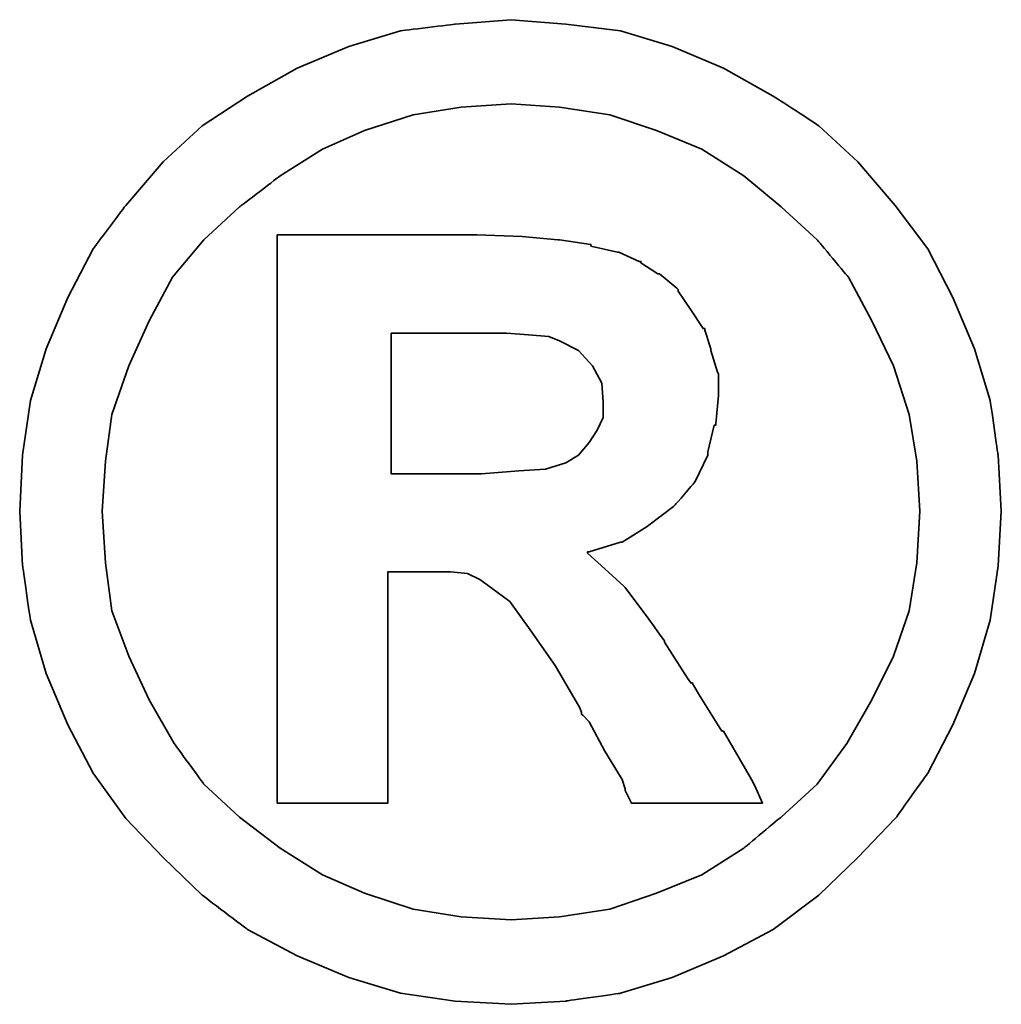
# Model space of a CAD drawing. Header units: millimetres. Extents: x 725 to 1032, y 320 to 423.
# Tile 51 of 55: x 959.299 to 959.946, y 352.188 to 352.837. Entities that reach past the tile are written whole.
import ezdxf

# ---------------------------------------------------------------- set-up
doc = ezdxf.new("R2010")
doc.units = ezdxf.units.MM
doc.header["$LTSCALE"] = 0.15
doc.layers.add('DIM', color=4, linetype='CONTINUOUS')
doc.layers.add('layer 1', color=7, linetype='CONTINUOUS')

# ---------------------------------------------------------------- blocks, each defined once
blk = doc.blocks.new('TBI MOTION logo(完整正式版)')
at = {"layer": 'layer 1', "color": 22, "lineweight": 35}
for points, knots in [([(81.20634, 4.98624), (81.20634, 4.98624), (81.18649, 5.32862), (81.18649, 5.32862), (81.18649, 5.32862), (81.18649, 5.32862), (81.13886, 5.66206), (81.13886, 5.66206), (81.13886, 5.66206), (81.13886, 5.66206), (81.04359, 5.97764), (81.04359, 5.97764), (81.04359, 5.97764), (81.04359, 5.97764), (80.91061, 6.29124), (80.91061, 6.29124), (80.91061, 6.29124), (80.91061, 6.29124), (80.75778, 6.58697), (80.75778, 6.58697), (80.75778, 6.58697), (80.75778, 6.58697), (80.5593, 6.85294), (80.5593, 6.85294), (80.5593, 6.85294), (80.5593, 6.85294), (80.33105, 7.1189), (80.33105, 7.1189), (80.33105, 7.1189), (80.33105, 7.1189), (80.09287, 7.33921), (80.09287, 7.33921), (80.09287, 7.33921), (80.09287, 7.33921), (79.815, 7.51982), (79.815, 7.51982), (79.815, 7.51982), (79.815, 7.51982), (79.51133, 7.69051), (79.51133, 7.69051), (79.51133, 7.69051), (79.51133, 7.69051), (79.19773, 7.8235), (79.19773, 7.8235), (79.19773, 7.8235), (79.19773, 7.8235), (78.88215, 7.91877), (78.88215, 7.91877), (78.88215, 7.91877), (78.88215, 7.91877), (78.54871, 7.95846), (78.54871, 7.95846), (78.54871, 7.95846), (78.54871, 7.95846), (78.21526, 7.98625), (78.21526, 7.98625), (78.21526, 7.98625), (78.21526, 7.98625), (77.87388, 7.95846), (77.87388, 7.95846), (77.87388, 7.95846), (77.87388, 7.95846), (77.54044, 7.91877), (77.54044, 7.91877), (77.54044, 7.91877), (77.54044, 7.91877), (77.22485, 7.8235), (77.22485, 7.8235), (77.22485, 7.8235), (77.22485, 7.8235), (76.91027, 7.69051), (76.91027, 7.69051), (76.91027, 7.69051), (76.91027, 7.69051), (76.6056, 7.51982), (76.6056, 7.51982), (76.6056, 7.51982), (76.6056, 7.51982), (76.32972, 7.33921), (76.32972, 7.33921), (76.32972, 7.33921), (76.32972, 7.33921), (76.09154, 7.1189), (76.09154, 7.1189), (76.09154, 7.1189), (76.09154, 7.1189), (75.86329, 6.85294), (75.86329, 6.85294), (75.86329, 6.85294), (75.86329, 6.85294), (75.66382, 6.58697), (75.66382, 6.58697), (75.66382, 6.58697), (75.66382, 6.58697), (75.51099, 6.29124), (75.51099, 6.29124), (75.51099, 6.29124), (75.51099, 6.29124), (75.37702, 5.97764), (75.37702, 5.97764), (75.37702, 5.97764), (75.37702, 5.97764), (75.28175, 5.66206), (75.28175, 5.66206), (75.28175, 5.66206), (75.28175, 5.66206), (75.23411, 5.32862), (75.23411, 5.32862), (75.23411, 5.32862), (75.23411, 5.32862), (75.21625, 4.98624), (75.21625, 4.98624), (75.21625, 4.98624), (75.21625, 4.98624), (75.23411, 4.6528), (75.23411, 4.6528), (75.23411, 4.6528), (75.23411, 4.6528), (75.28175, 4.32035), (75.28175, 4.32035), (75.28175, 4.32035), (75.28175, 4.32035), (75.37702, 3.99583), (75.37702, 3.99583), (75.37702, 3.99583), (75.37702, 3.99583), (75.51099, 3.68224), (75.51099, 3.68224), (75.51099, 3.68224), (75.51099, 3.68224), (75.66382, 3.38749), (75.66382, 3.38749), (75.66382, 3.38749), (75.66382, 3.38749), (75.86329, 3.10963), (75.86329, 3.10963), (75.86329, 3.10963), (75.86329, 3.10963), (76.09154, 2.87145), (76.09154, 2.87145), (76.09154, 2.87145), (76.09154, 2.87145), (76.32972, 2.6432), (76.32972, 2.6432), (76.32972, 2.6432), (76.32972, 2.6432), (76.6056, 2.43381), (76.6056, 2.43381), (76.6056, 2.43381), (76.6056, 2.43381), (76.91027, 2.27205), (76.91027, 2.27205), (76.91027, 2.27205), (76.91027, 2.27205), (77.22485, 2.13906), (77.22485, 2.13906), (77.22485, 2.13906), (77.22485, 2.13906), (77.54044, 2.0438), (77.54044, 2.0438), (77.54044, 2.0438), (77.54044, 2.0438), (77.87388, 1.99616), (77.87388, 1.99616), (77.87388, 1.99616), (77.87388, 1.99616), (78.21526, 1.97631), (78.21526, 1.97631), (78.21526, 1.97631), (78.21526, 1.97631), (78.54871, 1.99616), (78.54871, 1.99616), (78.54871, 1.99616), (78.54871, 1.99616), (78.88215, 2.0438), (78.88215, 2.0438), (78.88215, 2.0438), (78.88215, 2.0438), (79.19773, 2.13906), (79.19773, 2.13906), (79.19773, 2.13906), (79.19773, 2.13906), (79.51133, 2.27205), (79.51133, 2.27205), (79.51133, 2.27205), (79.51133, 2.27205), (79.815, 2.43381), (79.815, 2.43381), (79.815, 2.43381), (79.815, 2.43381), (80.09287, 2.6432), (80.09287, 2.6432), (80.09287, 2.6432), (80.09287, 2.6432), (80.33105, 2.87145), (80.33105, 2.87145), (80.33105, 2.87145), (80.33105, 2.87145), (80.5593, 3.10963), (80.5593, 3.10963), (80.5593, 3.10963), (80.5593, 3.10963), (80.75778, 3.38749), (80.75778, 3.38749), (80.75778, 3.38749), (80.75778, 3.38749), (80.91061, 3.68224), (80.91061, 3.68224), (80.91061, 3.68224), (80.91061, 3.68224), (81.04359, 3.99583), (81.04359, 3.99583), (81.04359, 3.99583), (81.04359, 3.99583), (81.13886, 4.32035), (81.13886, 4.32035), (81.13886, 4.32035), (81.13886, 4.32035), (81.18649, 4.6528), (81.18649, 4.6528), (81.18649, 4.6528), (81.18649, 4.6528), (81.20634, 4.98624), (81.20634, 4.98624)], [0, 0, 0, 0, 0.0178571, 0.0178571, 0.0178571, 0.0178572, 0.0357143, 0.0357143, 0.0357143, 0.0357143, 0.0535714, 0.0535714, 0.0535714, 0.0535714, 0.0714286, 0.0714286, 0.0714286, 0.0714286, 0.0892857, 0.0892857, 0.0892857, 0.0892857, 0.1071429, 0.1071429, 0.1071429, 0.1071429, 0.125, 0.125, 0.125, 0.125, 0.1428571, 0.1428571, 0.1428571, 0.1428572, 0.1607143, 0.1607143, 0.1607143, 0.1607143, 0.1785714, 0.1785714, 0.1785714, 0.1785714, 0.1964286, 0.1964286, 0.1964286, 0.1964286, 0.2142857, 0.2142857, 0.2142857, 0.2142857, 0.2321429, 0.2321429, 0.2321429, 0.2321429, 0.25, 0.25, 0.25, 0.25, 0.2678571, 0.2678571, 0.2678571, 0.2678572, 0.2857143, 0.2857143, 0.2857143, 0.2857143, 0.3035714, 0.3035714, 0.3035714, 0.3035714, 0.3214286, 0.3214286, 0.3214286, 0.3214286, 0.3392857, 0.3392857, 0.3392857, 0.3392857, 0.3571429, 0.3571429, 0.3571429, 0.3571429, 0.375, 0.375, 0.375, 0.375, 0.3928571, 0.3928571, 0.3928571, 0.3928572, 0.4107143, 0.4107143, 0.4107143, 0.4107143, 0.4285714, 0.4285714, 0.4285714, 0.4285714, 0.4464286, 0.4464286, 0.4464286, 0.4464286, 0.4642857, 0.4642857, 0.4642857, 0.4642857, 0.4821429, 0.4821429, 0.4821429, 0.4821429, 0.5, 0.5, 0.5, 0.5, 0.5178571, 0.5178571, 0.5178571, 0.5178572, 0.5357143, 0.5357143, 0.5357143, 0.5357143, 0.5535714, 0.5535714, 0.5535714, 0.5535714, 0.5714286, 0.5714286, 0.5714286, 0.5714286, 0.5892857, 0.5892857, 0.5892857, 0.5892857, 0.6071429, 0.6071429, 0.6071429, 0.6071429, 0.625, 0.625, 0.625, 0.625, 0.6428571, 0.6428571, 0.6428571, 0.6428572, 0.6607143, 0.6607143, 0.6607143, 0.6607143, 0.6785714, 0.6785714, 0.6785714, 0.6785714, 0.6964286, 0.6964286, 0.6964286, 0.6964286, 0.7142857, 0.7142857, 0.7142857, 0.7142857, 0.7321429, 0.7321429, 0.7321429, 0.7321429, 0.75, 0.75, 0.75, 0.75, 0.7678571, 0.7678571, 0.7678571, 0.7678572, 0.7857143, 0.7857143, 0.7857143, 0.7857143, 0.8035714, 0.8035714, 0.8035714, 0.8035714, 0.8214286, 0.8214286, 0.8214286, 0.8214286, 0.8392857, 0.8392857, 0.8392857, 0.8392857, 0.8571429, 0.8571429, 0.8571429, 0.8571429, 0.875, 0.875, 0.875, 0.875, 0.8928571, 0.8928571, 0.8928571, 0.8928572, 0.9107143, 0.9107143, 0.9107143, 0.9107143, 0.9285714, 0.9285714, 0.9285714, 0.9285714, 0.9464286, 0.9464286, 0.9464286, 0.9464286, 0.9642857, 0.9642857, 0.9642857, 0.9642857, 0.9821429, 0.9821429, 0.9821429, 0.9821429, 1, 1, 1, 1]), ([(80.71014, 4.98624), (80.71014, 4.98624), (80.69129, 5.29091), (80.69129, 5.29091), (80.69129, 5.29091), (80.69129, 5.29091), (80.64464, 5.57672), (80.64464, 5.57672), (80.64464, 5.57672), (80.64464, 5.57672), (80.54937, 5.87245), (80.54937, 5.87245), (80.54937, 5.87245), (80.54937, 5.87245), (80.41639, 6.14833), (80.41639, 6.14833), (80.41639, 6.14833), (80.41639, 6.14833), (80.27349, 6.41429), (80.27349, 6.41429), (80.27349, 6.41429), (80.27349, 6.41429), (80.08295, 6.64255), (80.08295, 6.64255), (80.08295, 6.64255), (80.08295, 6.64255), (79.86264, 6.84301), (79.86264, 6.84301), (79.86264, 6.84301), (79.86264, 6.84301), (79.63439, 7.03355), (79.63439, 7.03355), (79.63439, 7.03355), (79.63439, 7.03355), (79.37835, 7.1963), (79.37835, 7.1963), (79.37835, 7.1963), (79.37835, 7.1963), (79.10246, 7.30944), (79.10246, 7.30944), (79.10246, 7.30944), (79.10246, 7.30944), (78.81665, 7.40471), (78.81665, 7.40471), (78.81665, 7.40471), (78.81665, 7.40471), (78.511, 7.45234), (78.511, 7.45234), (78.511, 7.45234), (78.511, 7.45234), (78.21526, 7.47219), (78.21526, 7.47219), (78.21526, 7.47219), (78.21526, 7.47219), (77.9106, 7.45234), (77.9106, 7.45234), (77.9106, 7.45234), (77.9106, 7.45234), (77.61685, 7.40471), (77.61685, 7.40471), (77.61685, 7.40471), (77.61685, 7.40471), (77.32012, 7.30944), (77.32012, 7.30944), (77.32012, 7.30944), (77.32012, 7.30944), (77.06309, 7.1963), (77.06309, 7.1963), (77.06309, 7.1963), (77.06309, 7.1963), (76.80606, 7.03355), (76.80606, 7.03355), (76.80606, 7.03355), (76.80606, 7.03355), (76.55797, 6.84301), (76.55797, 6.84301), (76.55797, 6.84301), (76.55797, 6.84301), (76.34063, 6.64255), (76.34063, 6.64255), (76.34063, 6.64255), (76.34063, 6.64255), (76.1491, 6.41429), (76.1491, 6.41429), (76.1491, 6.41429), (76.1491, 6.41429), (76.0062, 6.14833), (76.0062, 6.14833), (76.0062, 6.14833), (76.0062, 6.14833), (75.88314, 5.87245), (75.88314, 5.87245), (75.88314, 5.87245), (75.88314, 5.87245), (75.77794, 5.57672), (75.77794, 5.57672), (75.77794, 5.57672), (75.77794, 5.57672), (75.73924, 5.29091), (75.73924, 5.29091), (75.73924, 5.29091), (75.73924, 5.29091), (75.72039, 4.98624), (75.72039, 4.98624), (75.72039, 4.98624), (75.72039, 4.98624), (75.73924, 4.67165), (75.73924, 4.67165), (75.73924, 4.67165), (75.73924, 4.67165), (75.77794, 4.37791), (75.77794, 4.37791), (75.77794, 4.37791), (75.77794, 4.37791), (75.88314, 4.10102), (75.88314, 4.10102), (75.88314, 4.10102), (75.88314, 4.10102), (76.0062, 3.83407), (76.0062, 3.83407), (76.0062, 3.83407), (76.0062, 3.83407), (76.15902, 3.56811), (76.15902, 3.56811), (76.15902, 3.56811), (76.15902, 3.56811), (76.34063, 3.32001), (76.34063, 3.32001), (76.34063, 3.32001), (76.34063, 3.32001), (76.55797, 3.11955), (76.55797, 3.11955), (76.55797, 3.11955), (76.55797, 3.11955), (76.80606, 2.92901), (76.80606, 2.92901), (76.80606, 2.92901), (76.80606, 2.92901), (77.06309, 2.76725), (77.06309, 2.76725), (77.06309, 2.76725), (77.06309, 2.76725), (77.32012, 2.65412), (77.32012, 2.65412), (77.32012, 2.65412), (77.32012, 2.65412), (77.61685, 2.55786), (77.61685, 2.55786), (77.61685, 2.55786), (77.61685, 2.55786), (77.9106, 2.51022), (77.9106, 2.51022), (77.9106, 2.51022), (77.9106, 2.51022), (78.21526, 2.49137), (78.21526, 2.49137), (78.21526, 2.49137), (78.21526, 2.49137), (78.511, 2.51022), (78.511, 2.51022), (78.511, 2.51022), (78.511, 2.51022), (78.81665, 2.55786), (78.81665, 2.55786), (78.81665, 2.55786), (78.81665, 2.55786), (79.10246, 2.65412), (79.10246, 2.65412), (79.10246, 2.65412), (79.10246, 2.65412), (79.37835, 2.76725), (79.37835, 2.76725), (79.37835, 2.76725), (79.37835, 2.76725), (79.63439, 2.92901), (79.63439, 2.92901), (79.63439, 2.92901), (79.63439, 2.92901), (79.86264, 3.11955), (79.86264, 3.11955), (79.86264, 3.11955), (79.86264, 3.11955), (80.08295, 3.32001), (80.08295, 3.32001), (80.08295, 3.32001), (80.08295, 3.32001), (80.26356, 3.56811), (80.26356, 3.56811), (80.26356, 3.56811), (80.26356, 3.56811), (80.41639, 3.83407), (80.41639, 3.83407), (80.41639, 3.83407), (80.41639, 3.83407), (80.54937, 4.10102), (80.54937, 4.10102), (80.54937, 4.10102), (80.54937, 4.10102), (80.64464, 4.37791), (80.64464, 4.37791), (80.64464, 4.37791), (80.64464, 4.37791), (80.69129, 4.67165), (80.69129, 4.67165), (80.69129, 4.67165), (80.69129, 4.67165), (80.71014, 4.98624), (80.71014, 4.98624)], [0, 0, 0, 0, 0.0192308, 0.0192308, 0.0192308, 0.0192308, 0.0384615, 0.0384615, 0.0384615, 0.0384615, 0.0576923, 0.0576923, 0.0576923, 0.0576923, 0.0769231, 0.0769231, 0.0769231, 0.0769231, 0.0961538, 0.0961538, 0.0961538, 0.0961539, 0.1153846, 0.1153846, 0.1153846, 0.1153846, 0.1346154, 0.1346154, 0.1346154, 0.1346154, 0.1538462, 0.1538462, 0.1538462, 0.1538462, 0.1730769, 0.1730769, 0.1730769, 0.1730769, 0.1923077, 0.1923077, 0.1923077, 0.1923077, 0.2115385, 0.2115385, 0.2115385, 0.2115385, 0.2307692, 0.2307692, 0.2307692, 0.2307692, 0.25, 0.25, 0.25, 0.25, 0.2692308, 0.2692308, 0.2692308, 0.2692308, 0.2884615, 0.2884615, 0.2884615, 0.2884615, 0.3076923, 0.3076923, 0.3076923, 0.3076923, 0.3269231, 0.3269231, 0.3269231, 0.3269231, 0.3461538, 0.3461538, 0.3461538, 0.3461539, 0.3653846, 0.3653846, 0.3653846, 0.3653846, 0.3846154, 0.3846154, 0.3846154, 0.3846154, 0.4038462, 0.4038462, 0.4038462, 0.4038462, 0.4230769, 0.4230769, 0.4230769, 0.4230769, 0.4423077, 0.4423077, 0.4423077, 0.4423077, 0.4615385, 0.4615385, 0.4615385, 0.4615385, 0.4807692, 0.4807692, 0.4807692, 0.4807692, 0.5, 0.5, 0.5, 0.5, 0.5192308, 0.5192308, 0.5192308, 0.5192308, 0.5384615, 0.5384615, 0.5384615, 0.5384615, 0.5576923, 0.5576923, 0.5576923, 0.5576923, 0.5769231, 0.5769231, 0.5769231, 0.5769231, 0.5961538, 0.5961538, 0.5961538, 0.5961539, 0.6153846, 0.6153846, 0.6153846, 0.6153846, 0.6346154, 0.6346154, 0.6346154, 0.6346154, 0.6538462, 0.6538462, 0.6538462, 0.6538462, 0.6730769, 0.6730769, 0.6730769, 0.6730769, 0.6923077, 0.6923077, 0.6923077, 0.6923077, 0.7115385, 0.7115385, 0.7115385, 0.7115385, 0.7307692, 0.7307692, 0.7307692, 0.7307692, 0.75, 0.75, 0.75, 0.75, 0.7692308, 0.7692308, 0.7692308, 0.7692308, 0.7884615, 0.7884615, 0.7884615, 0.7884615, 0.8076923, 0.8076923, 0.8076923, 0.8076923, 0.8269231, 0.8269231, 0.8269231, 0.8269231, 0.8461538, 0.8461538, 0.8461538, 0.8461539, 0.8653846, 0.8653846, 0.8653846, 0.8653846, 0.8846154, 0.8846154, 0.8846154, 0.8846154, 0.9038462, 0.9038462, 0.9038462, 0.9038462, 0.9230769, 0.9230769, 0.9230769, 0.9230769, 0.9423077, 0.9423077, 0.9423077, 0.9423077, 0.9615385, 0.9615385, 0.9615385, 0.9615385, 0.9807692, 0.9807692, 0.9807692, 0.9807692, 1, 1, 1, 1]), ([(76.78721, 3.2823), (76.78721, 3.2823), (76.78721, 3.32001), (76.78721, 3.32001), (76.78721, 3.32001), (76.78721, 3.32001), (76.78721, 3.42422), (76.78721, 3.42422), (76.78721, 3.42422), (76.78721, 3.42422), (76.78721, 3.59689), (76.78721, 3.59689), (76.78721, 3.59689), (76.78721, 3.59689), (76.78721, 3.80529), (76.78721, 3.80529), (76.78721, 3.80529), (76.78721, 3.80529), (76.78721, 4.0524), (76.78721, 4.0524), (76.78721, 4.0524), (76.78721, 4.0524), (76.78721, 4.32035), (76.78721, 4.32035), (76.78721, 4.32035), (76.78721, 4.32035), (76.78721, 4.92868), (76.78721, 4.92868), (76.78721, 4.92868), (76.78721, 4.92868), (76.78721, 5.53801), (76.78721, 5.53801), (76.78721, 5.53801), (76.78721, 5.53801), (76.78721, 5.82482), (76.78721, 5.82482), (76.78721, 5.82482), (76.78721, 5.82482), (76.78721, 6.07291), (76.78721, 6.07291), (76.78721, 6.07291), (76.78721, 6.07291), (76.78721, 6.30017), (76.78721, 6.30017), (76.78721, 6.30017), (76.78721, 6.30017), (76.78721, 6.45399), (76.78721, 6.45399), (76.78721, 6.45399), (76.78721, 6.45399), (76.78721, 6.5572), (76.78721, 6.5572), (76.78721, 6.5572), (76.78721, 6.5572), (76.78721, 6.59689), (76.78721, 6.59689), (76.78721, 6.59689), (76.78721, 6.59689), (76.78721, 6.67232), (76.78721, 6.67232), (76.78721, 6.67232), (76.78721, 6.67232), (76.8537, 6.67232), (76.8537, 6.67232), (76.8537, 6.67232), (76.8537, 6.67232), (76.87355, 6.67232), (76.87355, 6.67232), (76.87355, 6.67232), (76.87355, 6.67232), (76.91027, 6.67232), (76.91027, 6.67232), (76.91027, 6.67232), (76.91027, 6.67232), (77.04424, 6.67232), (77.04424, 6.67232), (77.04424, 6.67232), (77.04424, 6.67232), (77.22485, 6.67232), (77.22485, 6.67232), (77.22485, 6.67232), (77.22485, 6.67232), (77.43524, 6.67232), (77.43524, 6.67232), (77.43524, 6.67232), (77.43524, 6.67232), (77.65357, 6.67232), (77.65357, 6.67232), (77.65357, 6.67232), (77.65357, 6.67232), (77.82625, 6.67232), (77.82625, 6.67232), (77.82625, 6.67232), (77.82625, 6.67232), (77.94037, 6.67232), (77.94037, 6.67232), (77.94037, 6.67232), (77.94037, 6.67232), (77.97709, 6.67232), (77.97709, 6.67232), (77.97709, 6.67232), (77.97709, 6.67232), (77.99694, 6.67232), (77.99694, 6.67232), (77.99694, 6.67232), (77.99694, 6.67232), (78.00686, 6.67232), (78.00686, 6.67232), (78.00686, 6.67232), (78.00686, 6.67232), (78.28275, 6.6624), (78.28275, 6.6624), (78.28275, 6.6624), (78.28275, 6.6624), (78.50107, 6.64255), (78.50107, 6.64255), (78.50107, 6.64255), (78.50107, 6.64255), (78.511, 6.64255), (78.511, 6.64255), (78.511, 6.64255), (78.511, 6.64255), (78.70154, 6.61476), (78.70154, 6.61476), (78.70154, 6.61476), (78.70154, 6.61476), (78.70154, 6.60483), (78.70154, 6.60483), (78.70154, 6.60483), (78.70154, 6.60483), (78.86429, 6.56713), (78.86429, 6.56713), (78.86429, 6.56713), (78.86429, 6.56713), (78.87223, 6.56713), (78.87223, 6.56713), (78.87223, 6.56713), (78.87223, 6.56713), (78.99727, 6.51056), (78.99727, 6.51056), (78.99727, 6.51056), (78.99727, 6.51056), (79.00719, 6.51056), (79.00719, 6.51056), (79.00719, 6.51056), (79.00719, 6.51056), (79.00719, 6.50162), (79.00719, 6.50162), (79.00719, 6.50162), (79.00719, 6.50162), (79.1104, 6.43415), (79.1104, 6.43415), (79.1104, 6.43415), (79.1104, 6.43415), (79.12132, 6.43415), (79.12132, 6.43415), (79.12132, 6.43415), (79.12132, 6.43415), (79.22552, 6.34781), (79.22552, 6.34781), (79.22552, 6.34781), (79.22552, 6.34781), (79.23544, 6.33888), (79.23544, 6.33888), (79.23544, 6.33888), (79.23544, 6.33888), (79.23544, 6.32895), (79.23544, 6.32895), (79.23544, 6.32895), (79.23544, 6.32895), (79.31087, 6.21483), (79.31087, 6.21483), (79.31087, 6.21483), (79.31087, 6.21483), (79.38629, 6.1007), (79.38629, 6.1007), (79.38629, 6.1007), (79.38629, 6.1007), (79.3972, 6.1007), (79.3972, 6.1007), (79.3972, 6.1007), (79.3972, 6.1007), (79.3972, 6.09078), (79.3972, 6.09078), (79.3972, 6.09078), (79.3972, 6.09078), (79.43392, 5.97764), (79.43392, 5.97764), (79.43392, 5.97764), (79.43392, 5.97764), (79.43392, 5.96772), (79.43392, 5.96772), (79.43392, 5.96772), (79.43392, 5.96772), (79.47362, 5.83474), (79.47362, 5.83474), (79.47362, 5.83474), (79.47362, 5.83474), (79.48156, 5.82482), (79.48156, 5.82482), (79.48156, 5.82482), (79.48156, 5.82482), (79.48156, 5.69977), (79.48156, 5.69977), (79.48156, 5.69977), (79.48156, 5.69977), (79.48156, 5.69183), (79.48156, 5.69183), (79.48156, 5.69183), (79.48156, 5.69183), (79.4637, 5.51915), (79.4637, 5.51915), (79.4637, 5.51915), (79.4637, 5.51915), (79.4637, 5.51122), (79.4637, 5.51122), (79.4637, 5.51122), (79.4637, 5.51122), (79.45377, 5.51122), (79.45377, 5.51122), (79.45377, 5.51122), (79.45377, 5.51122), (79.41507, 5.34847), (79.41507, 5.34847), (79.41507, 5.34847), (79.41507, 5.34847), (79.41507, 5.33854), (79.41507, 5.33854), (79.41507, 5.33854), (79.41507, 5.33854), (79.41507, 5.32862), (79.41507, 5.32862), (79.41507, 5.32862), (79.41507, 5.32862), (79.33865, 5.16785), (79.33865, 5.16785), (79.33865, 5.16785), (79.33865, 5.16785), (79.33071, 5.15693), (79.33071, 5.15693), (79.33071, 5.15693), (79.33071, 5.15693), (79.2156, 5.02495), (79.2156, 5.02495), (79.2156, 5.02495), (79.2156, 5.02495), (79.20567, 5.01502), (79.20567, 5.01502), (79.20567, 5.01502), (79.20567, 5.01502), (79.05483, 4.89991), (79.05483, 4.89991), (79.05483, 4.89991), (79.05483, 4.89991), (79.04491, 4.89197), (79.04491, 4.89197), (79.04491, 4.89197), (79.04491, 4.89197), (78.89208, 4.7967), (78.89208, 4.7967), (78.89208, 4.7967), (78.89208, 4.7967), (78.88215, 4.7967), (78.88215, 4.7967), (78.88215, 4.7967), (78.88215, 4.7967), (78.69161, 4.73913), (78.69161, 4.73913), (78.69161, 4.73913), (78.69161, 4.73913), (78.68169, 4.73913), (78.68169, 4.73913), (78.68169, 4.73913), (78.68169, 4.73913), (78.68169, 4.72921), (78.68169, 4.72921), (78.68169, 4.72921), (78.68169, 4.72921), (78.78688, 4.63394), (78.78688, 4.63394), (78.78688, 4.63394), (78.78688, 4.63394), (78.902, 4.52875), (78.902, 4.52875), (78.902, 4.52875), (78.902, 4.52875), (78.91093, 4.52081), (78.91093, 4.52081), (78.91093, 4.52081), (78.91093, 4.52081), (79.02506, 4.36798), (79.02506, 4.36798), (79.02506, 4.36798), (79.02506, 4.36798), (79.1501, 4.1953), (79.1501, 4.1953), (79.1501, 4.1953), (79.1501, 4.1953), (79.1501, 4.18736), (79.1501, 4.18736), (79.1501, 4.18736), (79.1501, 4.18736), (79.29201, 3.96705), (79.29201, 3.96705), (79.29201, 3.96705), (79.29201, 3.96705), (79.31087, 3.93828), (79.31087, 3.93828), (79.31087, 3.93828), (79.31087, 3.93828), (79.32079, 3.93828), (79.32079, 3.93828), (79.32079, 3.93828), (79.32079, 3.93828), (79.3585, 3.87178), (79.3585, 3.87178), (79.3585, 3.87178), (79.3585, 3.87178), (79.50141, 3.64353), (79.50141, 3.64353), (79.50141, 3.64353), (79.50141, 3.64353), (79.51133, 3.64353), (79.51133, 3.64353), (79.51133, 3.64353), (79.51133, 3.64353), (79.64431, 3.41528), (79.64431, 3.41528), (79.64431, 3.41528), (79.64431, 3.41528), (79.68202, 3.3478), (79.68202, 3.3478), (79.68202, 3.3478), (79.68202, 3.3478), (79.70187, 3.31009), (79.70187, 3.31009), (79.70187, 3.31009), (79.70187, 3.31009), (79.7495, 3.2049), (79.7495, 3.2049), (79.7495, 3.2049), (79.7495, 3.2049), (79.64431, 3.2049), (79.64431, 3.2049), (79.64431, 3.2049), (79.64431, 3.2049), (79.62546, 3.2049), (79.62546, 3.2049), (79.62546, 3.2049), (79.62546, 3.2049), (79.53912, 3.2049), (79.53912, 3.2049), (79.53912, 3.2049), (79.53912, 3.2049), (79.31087, 3.2049), (79.31087, 3.2049), (79.31087, 3.2049), (79.31087, 3.2049), (79.08262, 3.2049), (79.08262, 3.2049), (79.08262, 3.2049), (79.08262, 3.2049), (79.00719, 3.2049), (79.00719, 3.2049), (79.00719, 3.2049), (79.00719, 3.2049), (78.98735, 3.2049), (78.98735, 3.2049), (78.98735, 3.2049), (78.98735, 3.2049), (78.94964, 3.2049), (78.94964, 3.2049), (78.94964, 3.2049), (78.94964, 3.2049), (78.92979, 3.24459), (78.92979, 3.24459), (78.92979, 3.24459), (78.92979, 3.24459), (78.91093, 3.2823), (78.91093, 3.2823), (78.91093, 3.2823), (78.91093, 3.2823), (78.91093, 3.29223), (78.91093, 3.29223), (78.91093, 3.29223), (78.91093, 3.29223), (78.89208, 3.3478), (78.89208, 3.3478), (78.89208, 3.3478), (78.89208, 3.3478), (78.78688, 3.52048), (78.78688, 3.52048), (78.78688, 3.52048), (78.78688, 3.52048), (78.69161, 3.7001), (78.69161, 3.7001), (78.69161, 3.7001), (78.69161, 3.7001), (78.6539, 3.7388), (78.6539, 3.7388), (78.6539, 3.7388), (78.6539, 3.7388), (78.64398, 3.74873), (78.64398, 3.74873), (78.64398, 3.74873), (78.64398, 3.74873), (78.64398, 3.75766), (78.64398, 3.75766), (78.64398, 3.75766), (78.64398, 3.75766), (78.63405, 3.78644), (78.63405, 3.78644), (78.63405, 3.78644), (78.63405, 3.78644), (78.48321, 4.04347), (78.48321, 4.04347), (78.48321, 4.04347), (78.48321, 4.04347), (78.33038, 4.2618), (78.33038, 4.2618), (78.33038, 4.2618), (78.33038, 4.2618), (78.20732, 4.43447), (78.20732, 4.43447), (78.20732, 4.43447), (78.20732, 4.43447), (78.09221, 4.52081), (78.09221, 4.52081), (78.09221, 4.52081), (78.09221, 4.52081), (78.02472, 4.56845), (78.02472, 4.56845), (78.02472, 4.56845), (78.02472, 4.56845), (77.9493, 4.60616), (77.9493, 4.60616), (77.9493, 4.60616), (77.9493, 4.60616), (77.8451, 4.61608), (77.8451, 4.61608), (77.8451, 4.61608), (77.8451, 4.61608), (77.71113, 4.61608), (77.71113, 4.61608), (77.71113, 4.61608), (77.71113, 4.61608), (77.69128, 4.61608), (77.69128, 4.61608), (77.69128, 4.61608), (77.69128, 4.61608), (77.67342, 4.61608), (77.67342, 4.61608), (77.67342, 4.61608), (77.67342, 4.61608), (77.5583, 4.61608), (77.5583, 4.61608), (77.5583, 4.61608), (77.5583, 4.61608), (77.46303, 4.61608), (77.46303, 4.61608), (77.46303, 4.61608), (77.46303, 4.61608), (77.46303, 4.54761), (77.46303, 4.54761), (77.46303, 4.54761), (77.46303, 4.54761), (77.46303, 4.47318), (77.46303, 4.47318), (77.46303, 4.47318), (77.46303, 4.47318), (77.46303, 4.24294), (77.46303, 4.24294), (77.46303, 4.24294), (77.46303, 4.24294), (77.46303, 3.99583), (77.46303, 3.99583), (77.46303, 3.99583), (77.46303, 3.99583), (77.46303, 3.72888), (77.46303, 3.72888), (77.46303, 3.72888), (77.46303, 3.72888), (77.46303, 3.51055), (77.46303, 3.51055), (77.46303, 3.51055), (77.46303, 3.51055), (77.46303, 3.42422), (77.46303, 3.42422), (77.46303, 3.42422), (77.46303, 3.42422), (77.46303, 3.35773), (77.46303, 3.35773), (77.46303, 3.35773), (77.46303, 3.35773), (77.46303, 3.30017), (77.46303, 3.30017), (77.46303, 3.30017), (77.46303, 3.30017), (77.46303, 3.2823), (77.46303, 3.2823), (77.46303, 3.2823), (77.46303, 3.2823), (77.46303, 3.2049), (77.46303, 3.2049), (77.46303, 3.2049), (77.46303, 3.2049), (77.39753, 3.2049), (77.39753, 3.2049), (77.39753, 3.2049), (77.39753, 3.2049), (77.37768, 3.2049), (77.37768, 3.2049), (77.37768, 3.2049), (77.37768, 3.2049), (77.32012, 3.2049), (77.32012, 3.2049), (77.32012, 3.2049), (77.32012, 3.2049), (77.12165, 3.2049), (77.12165, 3.2049), (77.12165, 3.2049), (77.12165, 3.2049), (76.94897, 3.2049), (76.94897, 3.2049), (76.94897, 3.2049), (76.94897, 3.2049), (76.8924, 3.2049), (76.8924, 3.2049), (76.8924, 3.2049), (76.8924, 3.2049), (76.8537, 3.2049), (76.8537, 3.2049), (76.8537, 3.2049), (76.8537, 3.2049), (76.78721, 3.2049), (76.78721, 3.2049), (76.78721, 3.2049), (76.78721, 3.2049), (76.78721, 3.2823), (76.78721, 3.2823)], [0, 0, 0, 0, 0.0074074, 0.0074074, 0.0074074, 0.0074074, 0.0148148, 0.0148148, 0.0148148, 0.0148148, 0.0222222, 0.0222222, 0.0222222, 0.0222222, 0.0296296, 0.0296296, 0.0296296, 0.0296296, 0.037037, 0.037037, 0.037037, 0.037037, 0.0444444, 0.0444444, 0.0444444, 0.0444445, 0.0518519, 0.0518519, 0.0518519, 0.0518519, 0.0592593, 0.0592593, 0.0592593, 0.0592593, 0.0666667, 0.0666667, 0.0666667, 0.0666667, 0.0740741, 0.0740741, 0.0740741, 0.0740741, 0.0814815, 0.0814815, 0.0814815, 0.0814815, 0.0888889, 0.0888889, 0.0888889, 0.0888889, 0.0962963, 0.0962963, 0.0962963, 0.0962963, 0.1037037, 0.1037037, 0.1037037, 0.1037037, 0.1111111, 0.1111111, 0.1111111, 0.1111111, 0.1185185, 0.1185185, 0.1185185, 0.1185185, 0.1259259, 0.1259259, 0.1259259, 0.1259259, 0.1333333, 0.1333333, 0.1333333, 0.1333333, 0.1407407, 0.1407407, 0.1407407, 0.1407408, 0.1481481, 0.1481481, 0.1481481, 0.1481482, 0.1555556, 0.1555556, 0.1555556, 0.1555556, 0.162963, 0.162963, 0.162963, 0.162963, 0.1703704, 0.1703704, 0.1703704, 0.1703704, 0.1777778, 0.1777778, 0.1777778, 0.1777778, 0.1851852, 0.1851852, 0.1851852, 0.1851852, 0.1925926, 0.1925926, 0.1925926, 0.1925926, 0.2, 0.2, 0.2, 0.2, 0.2074074, 0.2074074, 0.2074074, 0.2074074, 0.2148148, 0.2148148, 0.2148148, 0.2148148, 0.2222222, 0.2222222, 0.2222222, 0.2222222, 0.2296296, 0.2296296, 0.2296296, 0.2296296, 0.237037, 0.237037, 0.237037, 0.237037, 0.2444444, 0.2444444, 0.2444444, 0.2444445, 0.2518519, 0.2518519, 0.2518519, 0.2518519, 0.2592593, 0.2592593, 0.2592593, 0.2592593, 0.2666667, 0.2666667, 0.2666667, 0.2666667, 0.2740741, 0.2740741, 0.2740741, 0.2740741, 0.2814815, 0.2814815, 0.2814815, 0.2814815, 0.2888889, 0.2888889, 0.2888889, 0.2888889, 0.2962963, 0.2962963, 0.2962963, 0.2962963, 0.3037037, 0.3037037, 0.3037037, 0.3037037, 0.3111111, 0.3111111, 0.3111111, 0.3111111, 0.3185185, 0.3185185, 0.3185185, 0.3185185, 0.3259259, 0.3259259, 0.3259259, 0.3259259, 0.3333333, 0.3333333, 0.3333333, 0.3333333, 0.3407407, 0.3407407, 0.3407407, 0.3407408, 0.3481481, 0.3481481, 0.3481481, 0.3481482, 0.3555556, 0.3555556, 0.3555556, 0.3555556, 0.362963, 0.362963, 0.362963, 0.362963, 0.3703704, 0.3703704, 0.3703704, 0.3703704, 0.3777778, 0.3777778, 0.3777778, 0.3777778, 0.3851852, 0.3851852, 0.3851852, 0.3851852, 0.3925926, 0.3925926, 0.3925926, 0.3925926, 0.4, 0.4, 0.4, 0.4, 0.4074074, 0.4074074, 0.4074074, 0.4074074, 0.4148148, 0.4148148, 0.4148148, 0.4148148, 0.4222222, 0.4222222, 0.4222222, 0.4222222, 0.4296296, 0.4296296, 0.4296296, 0.4296296, 0.437037, 0.437037, 0.437037, 0.437037, 0.4444444, 0.4444444, 0.4444444, 0.4444445, 0.4518519, 0.4518519, 0.4518519, 0.4518519, 0.4592593, 0.4592593, 0.4592593, 0.4592593, 0.4666667, 0.4666667, 0.4666667, 0.4666667, 0.4740741, 0.4740741, 0.4740741, 0.4740741, 0.4814815, 0.4814815, 0.4814815, 0.4814815, 0.4888889, 0.4888889, 0.4888889, 0.4888889, 0.4962963, 0.4962963, 0.4962963, 0.4962963, 0.5037037, 0.5037037, 0.5037037, 0.5037037, 0.5111111, 0.5111111, 0.5111111, 0.5111111, 0.5185185, 0.5185185, 0.5185185, 0.5185185, 0.5259259, 0.5259259, 0.5259259, 0.5259259, 0.5333333, 0.5333333, 0.5333333, 0.5333333, 0.5407407, 0.5407407, 0.5407407, 0.5407408, 0.5481481, 0.5481481, 0.5481481, 0.5481482, 0.5555556, 0.5555556, 0.5555556, 0.5555556, 0.562963, 0.562963, 0.562963, 0.562963, 0.5703704, 0.5703704, 0.5703704, 0.5703704, 0.5777778, 0.5777778, 0.5777778, 0.5777778, 0.5851852, 0.5851852, 0.5851852, 0.5851852, 0.5925926, 0.5925926, 0.5925926, 0.5925926, 0.6, 0.6, 0.6, 0.6, 0.6074074, 0.6074074, 0.6074074, 0.6074074, 0.6148148, 0.6148148, 0.6148148, 0.6148148, 0.6222222, 0.6222222, 0.6222222, 0.6222222, 0.6296296, 0.6296296, 0.6296296, 0.6296296, 0.637037, 0.637037, 0.637037, 0.637037, 0.6444444, 0.6444444, 0.6444444, 0.6444445, 0.6518519, 0.6518519, 0.6518519, 0.6518519, 0.6592593, 0.6592593, 0.6592593, 0.6592593, 0.6666667, 0.6666667, 0.6666667, 0.6666667, 0.6740741, 0.6740741, 0.6740741, 0.6740741, 0.6814815, 0.6814815, 0.6814815, 0.6814815, 0.6888889, 0.6888889, 0.6888889, 0.6888889, 0.6962963, 0.6962963, 0.6962963, 0.6962963, 0.7037037, 0.7037037, 0.7037037, 0.7037037, 0.7111111, 0.7111111, 0.7111111, 0.7111111, 0.7185185, 0.7185185, 0.7185185, 0.7185185, 0.7259259, 0.7259259, 0.7259259, 0.7259259, 0.7333333, 0.7333333, 0.7333333, 0.7333333, 0.7407407, 0.7407407, 0.7407407, 0.7407408, 0.7481481, 0.7481481, 0.7481481, 0.7481482, 0.7555556, 0.7555556, 0.7555556, 0.7555556, 0.762963, 0.762963, 0.762963, 0.762963, 0.7703704, 0.7703704, 0.7703704, 0.7703704, 0.7777778, 0.7777778, 0.7777778, 0.7777778, 0.7851852, 0.7851852, 0.7851852, 0.7851852, 0.7925926, 0.7925926, 0.7925926, 0.7925926, 0.8, 0.8, 0.8, 0.8, 0.8074074, 0.8074074, 0.8074074, 0.8074074, 0.8148148, 0.8148148, 0.8148148, 0.8148148, 0.8222222, 0.8222222, 0.8222222, 0.8222222, 0.8296296, 0.8296296, 0.8296296, 0.8296296, 0.837037, 0.837037, 0.837037, 0.837037, 0.8444444, 0.8444444, 0.8444444, 0.8444445, 0.8518519, 0.8518519, 0.8518519, 0.8518519, 0.8592593, 0.8592593, 0.8592593, 0.8592593, 0.8666667, 0.8666667, 0.8666667, 0.8666667, 0.8740741, 0.8740741, 0.8740741, 0.8740741, 0.8814815, 0.8814815, 0.8814815, 0.8814815, 0.8888889, 0.8888889, 0.8888889, 0.8888889, 0.8962963, 0.8962963, 0.8962963, 0.8962963, 0.9037037, 0.9037037, 0.9037037, 0.9037037, 0.9111111, 0.9111111, 0.9111111, 0.9111111, 0.9185185, 0.9185185, 0.9185185, 0.9185185, 0.9259259, 0.9259259, 0.9259259, 0.9259259, 0.9333333, 0.9333333, 0.9333333, 0.9333333, 0.9407407, 0.9407407, 0.9407407, 0.9407408, 0.9481481, 0.9481481, 0.9481481, 0.9481482, 0.9555556, 0.9555556, 0.9555556, 0.9555556, 0.962963, 0.962963, 0.962963, 0.962963, 0.9703704, 0.9703704, 0.9703704, 0.9703704, 0.9777778, 0.9777778, 0.9777778, 0.9777778, 0.9851852, 0.9851852, 0.9851852, 0.9851852, 0.9925926, 0.9925926, 0.9925926, 0.9925926, 1, 1, 1, 1]), ([(77.48288, 6.07291), (77.48288, 6.07291), (77.48288, 5.99551), (77.48288, 5.99551), (77.48288, 5.99551), (77.48288, 5.99551), (77.48288, 5.82482), (77.48288, 5.82482), (77.48288, 5.82482), (77.48288, 5.82482), (77.48288, 5.63328), (77.48288, 5.63328), (77.48288, 5.63328), (77.48288, 5.63328), (77.48288, 5.46358), (77.48288, 5.46358), (77.48288, 5.46358), (77.48288, 5.46358), (77.48288, 5.29091), (77.48288, 5.29091), (77.48288, 5.29091), (77.48288, 5.29091), (77.48288, 5.21449), (77.48288, 5.21449), (77.48288, 5.21449), (77.48288, 5.21449), (77.50074, 5.21449), (77.50074, 5.21449), (77.50074, 5.21449), (77.50074, 5.21449), (77.71113, 5.21449), (77.71113, 5.21449), (77.71113, 5.21449), (77.71113, 5.21449), (77.94037, 5.21449), (77.94037, 5.21449), (77.94037, 5.21449), (77.94037, 5.21449), (78.01579, 5.21449), (78.01579, 5.21449), (78.01579, 5.21449), (78.01579, 5.21449), (78.03465, 5.21449), (78.03465, 5.21449), (78.03465, 5.21449), (78.03465, 5.21449), (78.2629, 5.23335), (78.2629, 5.23335), (78.2629, 5.23335), (78.2629, 5.23335), (78.42565, 5.24327), (78.42565, 5.24327), (78.42565, 5.24327), (78.42565, 5.24327), (78.54871, 5.28098), (78.54871, 5.28098), (78.54871, 5.28098), (78.54871, 5.28098), (78.62611, 5.32862), (78.62611, 5.32862), (78.62611, 5.32862), (78.62611, 5.32862), (78.69161, 5.40503), (78.69161, 5.40503), (78.69161, 5.40503), (78.69161, 5.40503), (78.73925, 5.48145), (78.73925, 5.48145), (78.73925, 5.48145), (78.73925, 5.48145), (78.77696, 5.55885), (78.77696, 5.55885), (78.77696, 5.55885), (78.77696, 5.55885), (78.77696, 5.65214), (78.77696, 5.65214), (78.77696, 5.65214), (78.77696, 5.65214), (78.76902, 5.76726), (78.76902, 5.76726), (78.76902, 5.76726), (78.76902, 5.76726), (78.71146, 5.87245), (78.71146, 5.87245), (78.71146, 5.87245), (78.71146, 5.87245), (78.62611, 5.96772), (78.62611, 5.96772), (78.62611, 5.96772), (78.62611, 5.96772), (78.511, 6.02528), (78.511, 6.02528), (78.511, 6.02528), (78.511, 6.02528), (78.44451, 6.05306), (78.44451, 6.05306), (78.44451, 6.05306), (78.44451, 6.05306), (78.32046, 6.06299), (78.32046, 6.06299), (78.32046, 6.06299), (78.32046, 6.06299), (78.18748, 6.07291), (78.18748, 6.07291), (78.18748, 6.07291), (78.18748, 6.07291), (77.99694, 6.07291), (77.99694, 6.07291), (77.99694, 6.07291), (77.99694, 6.07291), (77.97709, 6.07291), (77.97709, 6.07291), (77.97709, 6.07291), (77.97709, 6.07291), (77.90167, 6.07291), (77.90167, 6.07291), (77.90167, 6.07291), (77.90167, 6.07291), (77.69128, 6.07291), (77.69128, 6.07291), (77.69128, 6.07291), (77.69128, 6.07291), (77.50074, 6.07291), (77.50074, 6.07291), (77.50074, 6.07291), (77.50074, 6.07291), (77.48288, 6.07291), (77.48288, 6.07291)], [0, 0, 0, 0, 0.03125, 0.03125, 0.03125, 0.03125, 0.0625, 0.0625, 0.0625, 0.0625, 0.09375, 0.09375, 0.09375, 0.09375, 0.125, 0.125, 0.125, 0.125, 0.15625, 0.15625, 0.15625, 0.15625, 0.1875, 0.1875, 0.1875, 0.1875, 0.21875, 0.21875, 0.21875, 0.21875, 0.25, 0.25, 0.25, 0.25, 0.28125, 0.28125, 0.28125, 0.28125, 0.3125, 0.3125, 0.3125, 0.3125, 0.34375, 0.34375, 0.34375, 0.34375, 0.375, 0.375, 0.375, 0.375, 0.40625, 0.40625, 0.40625, 0.40625, 0.4375, 0.4375, 0.4375, 0.4375, 0.46875, 0.46875, 0.46875, 0.46875, 0.5, 0.5, 0.5, 0.5, 0.53125, 0.53125, 0.53125, 0.53125, 0.5625, 0.5625, 0.5625, 0.5625, 0.59375, 0.59375, 0.59375, 0.59375, 0.625, 0.625, 0.625, 0.625, 0.65625, 0.65625, 0.65625, 0.65625, 0.6875, 0.6875, 0.6875, 0.6875, 0.71875, 0.71875, 0.71875, 0.71875, 0.75, 0.75, 0.75, 0.75, 0.78125, 0.78125, 0.78125, 0.78125, 0.8125, 0.8125, 0.8125, 0.8125, 0.84375, 0.84375, 0.84375, 0.84375, 0.875, 0.875, 0.875, 0.875, 0.90625, 0.90625, 0.90625, 0.90625, 0.9375, 0.9375, 0.9375, 0.9375, 0.96875, 0.96875, 0.96875, 0.96875, 1, 1, 1, 1])]:
    blk.add_open_spline(points, degree=3, knots=knots, dxfattribs=at)

msp = doc.modelspace()

# ---------------------------------------------------------------- block references
at = {"layer": 'DIM', "color": 7, "xscale": 0.1080406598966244, "yscale": 0.1080406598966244, "zscale": 0.1080406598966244}
msp.add_blockref('TBI MOTION logo(完整正式版)', (951.17249, 351.97463), dxfattribs=at)

doc.saveas('drawing.dxf')
